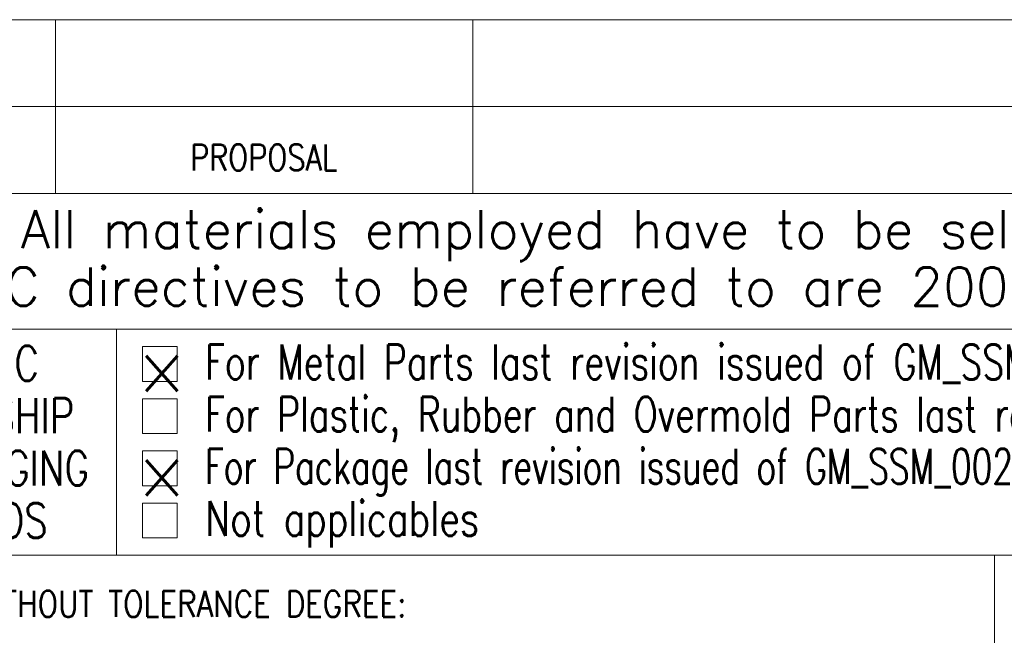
# Model space of a CAD drawing. Header units: millimetres. Extents: x 0 to 415, y 0 to 292.
# Tile 22 of 26: x 239 to 296, y 40 to 76. Entities that reach past the tile are written whole.
import ezdxf

# ---------------------------------------------------------------- set-up
doc = ezdxf.new("R2010")
doc.units = ezdxf.units.MM
doc.layers.add('1', color=7, linetype='Continuous', true_color=0xffffff)
doc.layers.add('256', color=7, linetype='Continuous', true_color=0xffffff)
doc.styles.add('blockfont', font='simplex.shx')

# ---------------------------------------------------------------- blocks, each defined once
blk = doc.blocks.new('TabularNote1')
at = {"layer": '1', "color": 7, "linetype": 'Continuous', "lineweight": 18}
for p, q in [((8, 5), (16, 5)), ((16, 5), (16, 0)), ((16, 5), (40, 5)), ((40, 5), (40, 0)), ((40, 5), (140, 5)), ((8, 0), (16, 0)), ((16, 0), (40, 0)), ((40, 0), (140, 0))]:
    blk.add_line(p, q, dxfattribs=at)

msp = doc.modelspace()

# ---------------------------------------------------------------- linework, layer by layer
at = {"layer": '256', "color": 4, "linetype": 'Continuous', "lineweight": 18}
for p, q in [((241, 72.794267), (241, 65.794267)), ((265, 72.794267), (265, 65.794267)), ((225, 70.794267), (415, 70.794267)), ((225, 58), (415, 58)), ((244.5, 58), (244.5, 45)), ((246, 57), (246, 55)), ((248, 57), (246, 57)), ((248, 57), (248, 55)), ((248, 55), (246, 55)), ((248, 54), (246, 54)), ((246, 54), (246, 52)), ((248, 54), (248, 52)), ((248, 52), (246, 52)), ((248, 51), (246, 51)), ((246, 51), (246, 49)), ((248, 51), (248, 49)), ((248, 49), (246, 49)), ((246, 48), (246, 46)), ((248, 48), (246, 48)), ((248, 48), (248, 46)), ((248, 46), (246, 46))]:
    msp.add_line(p, q, dxfattribs=at)
at = {"layer": '256', "color": 3, "linetype": 'Continuous', "lineweight": 18}
for p, q in [((225, 65.794267), (415, 65.794267)), ((233, 45), (241, 45)), ((233, 45), (241, 45)), ((241, 45), (265, 45)), ((241, 45), (265, 45)), ((265, 45), (365, 45)), ((265, 45), (365, 45)), ((295, 45), (295, 5))]:
    msp.add_line(p, q, dxfattribs=at)

# ---------------------------------------------------------------- block references
at = {"layer": '1', "color": 172, "linetype": 'Continuous', "lineweight": 18}
msp.add_blockref('TabularNote1', (225.000016, 70.794266), dxfattribs=at)

# ---------------------------------------------------------------- texts
at = {"layer": '1', "color": 3, "linetype": 'Continuous', "lineweight": 25, "char_height": 2.021, "attachment_point": 7, "line_spacing_factor": 0.903614, "style": 'blockfont'}
for s, insert in [('\\W1.4862;X', (245.833613, 54.43833)), ('\\W1.0000;', (245.833613, 51.43833)), ('\\W1.4862;X', (245.833613, 48.43833)), ('\\W1.0000;', (245.833613, 45.43833))]:
    msp.add_mtext(s, dxfattribs=dict(at, insert=insert))
at = {"layer": '1', "color": 3, "linetype": 'Continuous', "lineweight": 13, "insert": (249.606, 45.444167), "char_height": 2, "attachment_point": 7, "line_spacing_factor": 0.903614, "style": 'blockfont'}
msp.add_mtext('\\W0.7629;Not applicables', dxfattribs=at)
at = {"layer": '256', "color": 1, "linetype": 'Continuous', "lineweight": 13, "insert": (252.23358, 70.925817), "char_height": 2, "attachment_point": 7, "line_spacing_factor": 0.903614, "style": 'blockfont'}
msp.add_mtext('\\W0.9844; ', dxfattribs=at)
at = {"layer": '256', "color": 4, "linetype": 'Continuous', "lineweight": 13, "char_height": 1.5, "attachment_point": 7, "line_spacing_factor": 0.903614, "style": 'blockfont'}
for s, insert in [('\\W0.8132;PROPOSAL', (248.738529, 67.125782)), ('\\W0.8308;DIMESIONS WITHOUT TOLERANCE DEGREE:', (226.62132, 41.450907))]:
    msp.add_mtext(s, dxfattribs=dict(at, insert=insert))
at = {"layer": '256', "color": 3, "linetype": 'Continuous', "lineweight": 13, "line_spacing_factor": 0.903614, "style": 'blockfont'}
for s, insert, char_height, attachment_point in [('\\W0.9988;All materials employed have to be selected among RoHS compliant materials:', (239.00326, 61.917319), 2.2, 7), ('\\W0.9983;the EC directives to be referred to are 2002/95/EC and correlated subsequent ones.', (230.20326, 58.617319), 2.2, 7), ('\\W0.7821;DATALOGIC\\PWORKMANSHIP\\PAND PACKAGING\\PSTANDARDS', (234.612109, 46), 2, 8), ('\\W0.7354;For Metal Parts last revision issued of GM_SSM_010_SPM. Unless otherwise specified, surfaces shall be category', (249.606, 54.444167), 2, 7), ('\\W0.7316;For Plastic, Rubber and Overmold Parts last revision issued of GM_SSM_004_SPP. Unless otherwise specified, surfaces shall be category', (249.606, 51.444167), 2, 7), ('\\W0.6940;For Package last revision issued of GM_SSM_002_SPS and GM_SSM_007_SPI.', (249.606, 48.444167), 2, 7)]:
    msp.add_mtext(s, dxfattribs=dict(at, insert=insert, char_height=char_height, attachment_point=attachment_point))

doc.saveas('drawing.dxf')
